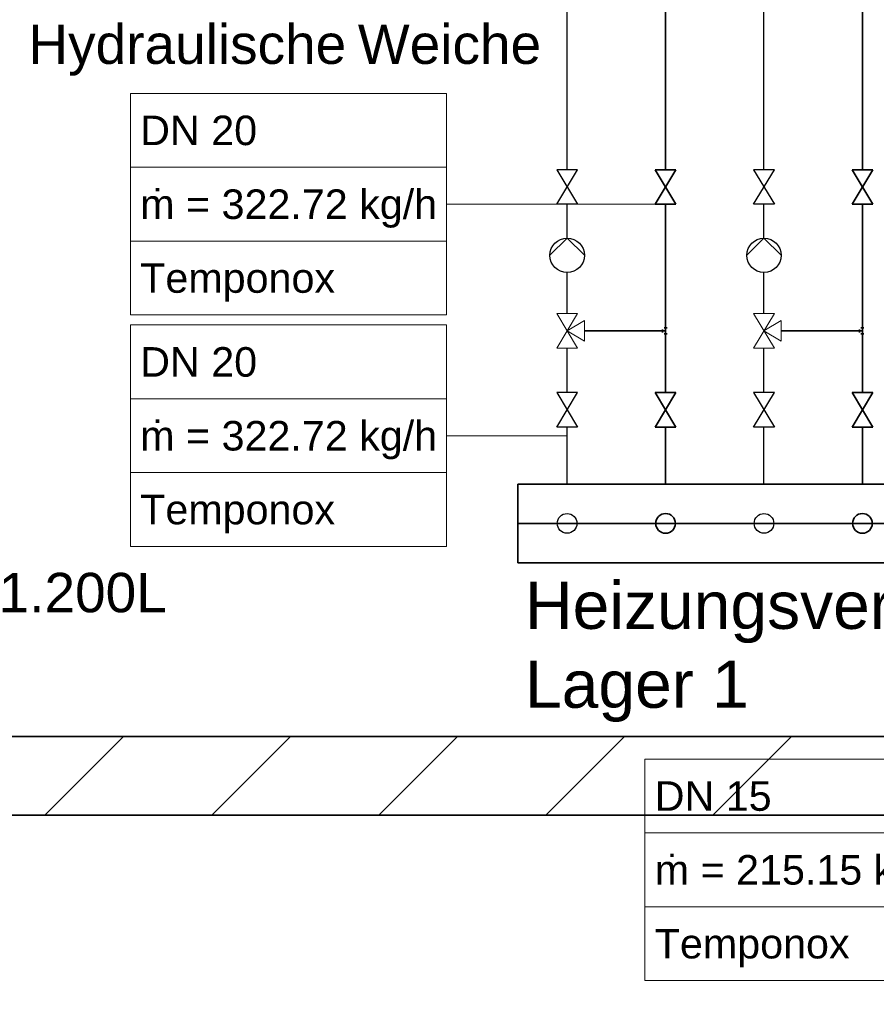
# Model space of a CAD drawing. Extents: x 635 to 1785, y -95 to 499.
# Tile 102 of 110: x 1384 to 1427, y 31 to 81. Entities that reach past the tile are written whole.
import ezdxf
from ezdxf.lldxf.tags import DXFTag

# ---------------------------------------------------------------- set-up
doc = ezdxf.new("R2010")
doc.units = 0
doc.layers.get('0').update_dxf_attribs({"lineweight": 35})
for name, color, linetype, lineweight, true_color in [('A_Wand_allgemein', 7, 'Continuous', 35, 0x585858), ('H_Heizung', 1, 'Continuous', 35, 0xff0000), ('H_Ruecklauf', 5, 'Continuous', 35, 0x0000ff), ('H_Ruecklauf_Beschriftung', 5, 'Continuous', 18, 0x0000ff), ('H_Vorlauf', 1, 'Continuous', 25, 0xff0000), ('H_Vorlauf_Beschriftung', 1, 'Continuous', 18, 0xff0000), ('L_Klimageraet', 7, 'Continuous', 35, 0xababab)]:
    doc.layers.add(name, color=color, linetype=linetype, lineweight=lineweight, true_color=true_color)
doc.styles.get("Standard").update_dxf_attribs({"font": 'arial.ttf'})
tags = doc.linetypes.add('fein_strichliert', pattern=[4, 1, -2, 1]).pattern_tags.tags
tags[8:9] = [DXFTag(74, 4), DXFTag(75, 0), DXFTag(340, '0'), DXFTag(46, 0.0), DXFTag(50, 0.0), DXFTag(44, 0.0), DXFTag(45, 0.0)]
tags[6:7] = [DXFTag(74, 4), DXFTag(75, 0), DXFTag(340, '0'), DXFTag(46, 0.0), DXFTag(50, 0.0), DXFTag(44, 0.0), DXFTag(45, 0.0)]
tags[4:5] = [DXFTag(74, 4), DXFTag(75, 0), DXFTag(340, '0'), DXFTag(46, 0.0), DXFTag(50, 0.0), DXFTag(44, 0.0), DXFTag(45, 0.0)]
tags = doc.linetypes.add('STRICHLINIE', pattern=[19.05, 12.7, -6.35]).pattern_tags.tags
tags[6:7] = [DXFTag(74, 4), DXFTag(75, 0), DXFTag(340, '0'), DXFTag(46, 0.0), DXFTag(50, 0.0), DXFTag(44, 0.0), DXFTag(45, 0.0)]
tags[4:5] = [DXFTag(74, 4), DXFTag(75, 0), DXFTag(340, '0'), DXFTag(46, 0.0), DXFTag(50, 0.0), DXFTag(44, 0.0), DXFTag(45, 0.0)]
tags = doc.linetypes.add('STRICHPUNKT2', pattern=[12.7, 6.35, -3.175, 0, -3.175]).pattern_tags.tags
tags[10:11] = [DXFTag(74, 4), DXFTag(75, 0), DXFTag(340, '0'), DXFTag(46, 0.0), DXFTag(50, 0.0), DXFTag(44, 0.0), DXFTag(45, 0.0)]
tags[8:9] = [DXFTag(74, 4), DXFTag(75, 0), DXFTag(340, '0'), DXFTag(46, 0.0), DXFTag(50, 0.0), DXFTag(44, 0.0), DXFTag(45, 0.0)]
tags[6:7] = [DXFTag(74, 4), DXFTag(75, 0), DXFTag(340, '0'), DXFTag(46, 0.0), DXFTag(50, 0.0), DXFTag(44, 0.0), DXFTag(45, 0.0)]
tags[4:5] = [DXFTag(74, 4), DXFTag(75, 0), DXFTag(340, '0'), DXFTag(46, 0.0), DXFTag(50, 0.0), DXFTag(44, 0.0), DXFTag(45, 0.0)]

# ---------------------------------------------------------------- blocks, each defined once
blk = doc.blocks.new('Wand-A06HSUH0NL', base_point=(713.182, 40.907))
at = {"color": 0, "linetype": 'ByBlock', "lineweight": -2, "ltscale": 0.35}
for p, q in [((1203.924, 44.907), (1519.374, 44.907)), ((713.182, 40.907), (1519.374, 40.907))]:
    blk.add_line(p, q, dxfattribs=at)
at = {"color": 0, "lineweight": -2}
for p, q in [((1384.995, 40.907), (1388.995, 44.907)), ((1393.48, 40.907), (1397.48, 44.907)), ((1401.965, 40.907), (1405.965, 44.907)), ((1410.45, 40.907), (1414.45, 44.907)), ((1418.936, 40.907), (1422.936, 44.907))]:
    blk.add_line(p, q, dxfattribs=at)
blk = doc.blocks.new('gemischter Verteiler-A06HSUI2NL', base_point=(1409.035, 53.733))
at = {"color": 0, "linetype": 'ByBlock', "lineweight": -2, "ltscale": 0.35}
for p, q in [((1409.035, 53.733), (1409.035, 57.733)), ((1409.035, 57.733), (1489.035, 57.733)), ((1489.035, 53.733), (1409.035, 53.733))]:
    blk.add_line(p, q, dxfattribs=at)
at = {"color": 0, "linetype": 'STRICHPUNKT2', "lineweight": -2, "ltscale": 0.35}
blk.add_line((1409.035, 55.733), (1489.035, 55.733), dxfattribs=at)
at = {"layer": 'H_Ruecklauf', "lineweight": -2}
for centre in [(1416.535, 55.733), (1426.535, 55.733)]:
    blk.add_circle(centre, 0.5, dxfattribs=at)
at = {"layer": 'H_Vorlauf', "color": 0}
for centre in [(1411.535, 55.733), (1421.535, 55.733)]:
    blk.add_circle(centre, 0.5, dxfattribs=at)
blk = doc.blocks.new('Teilstrecke-A06HSUIQNL', base_point=(1411.535, 57.733))
at = {"color": 0, "linetype": 'ByBlock', "lineweight": -2, "ltscale": 0.25}
for p, q in [((1411.535, 62.377), (1411.535, 64.638)), ((1411.535, 57.733), (1411.535, 60.627))]:
    blk.add_line(p, q, dxfattribs=at)
blk = doc.blocks.new('Festwiderstand-A06HSUISNL', base_point=(1411.01, 60.627))
at = {"color": 0, "lineweight": -2}
for p, q in [((1411.01, 62.377), (1412.06, 60.627)), ((1411.01, 60.627), (1412.06, 62.377)), ((1412.06, 62.377), (1411.01, 62.377)), ((1412.06, 60.627), (1411.01, 60.627))]:
    blk.add_line(p, q, dxfattribs=at)
blk = doc.blocks.new('Bauteilbeschriftung-A06HSUIUNL', base_point=(1389.345, 54.561))
at = {"color": 0, "lineweight": -2}
for p, q in [((1389.345, 65.811), (1405.397, 65.811)), ((1389.345, 54.561), (1389.345, 65.811)), ((1405.397, 65.811), (1405.397, 54.561)), ((1389.345, 62.061), (1405.397, 62.061)), ((1389.345, 58.311), (1405.397, 58.311)), ((1405.397, 54.561), (1389.345, 54.561))]:
    blk.add_line(p, q, dxfattribs=at)
at = {"color": 0, "linetype": 'ByBlock', "lineweight": -2, "ltscale": 0.18}
blk.add_line((1405.397, 60.186), (1411.535, 60.186), dxfattribs=at)
at = {"color": 0, "linetype": 'ByBlock', "lineweight": -2, "ltscale": 0.18, "char_height": 1.5, "attachment_point": 1}
for s, insert in [('{\\fArial;DN 20}', (1389.845, 64.686)), ('{\\fArial;ṁ = 322.72 kg/h}', (1389.845, 60.936)), ('{\\fArial;Temponox}', (1389.845, 57.186))]:
    blk.add_mtext(s, dxfattribs=dict(at, insert=insert))
blk = doc.blocks.new('Teilstrecke-A06HSUIWNL', base_point=(1421.535, 57.733))
at = {"color": 0, "linetype": 'ByBlock', "lineweight": -2, "ltscale": 0.25}
for p, q in [((1421.535, 62.377), (1421.535, 64.638)), ((1421.535, 57.733), (1421.535, 60.627))]:
    blk.add_line(p, q, dxfattribs=at)
blk = doc.blocks.new('Festwiderstand-A06HSUIYNL', base_point=(1421.01, 60.627))
at = {"color": 0, "lineweight": -2}
for p, q in [((1421.01, 62.377), (1422.06, 60.627)), ((1421.01, 60.627), (1422.06, 62.377)), ((1422.06, 62.377), (1421.01, 62.377)), ((1422.06, 60.627), (1421.01, 60.627))]:
    blk.add_line(p, q, dxfattribs=at)
blk = doc.blocks.new('MText-A06HSULYNL', base_point=(1384.164, 79.074))
at = {"color": 7, "linetype": 'ByBlock', "lineweight": 35, "ltscale": 0.1225, "true_color": 0xffffff, "char_height": 2, "attachment_point": 1}
for s, insert in [('{\\fArial;Hydraulische}', (1384.164, 81.074)), ('{\\fArial;Weiche}', (1400.899, 81.074))]:
    blk.add_mtext(s, dxfattribs=dict(at, insert=insert))
blk = doc.blocks.new('MText-A06HSUPCNL', base_point=(1363.777, 51.22))
at = {"color": 7, "linetype": 'ByBlock', "lineweight": 35, "ltscale": 0.1225, "true_color": 0xffffff, "char_height": 2, "attachment_point": 1}
for s, insert in [('{\\fArial;Pufferspeicher}', (1363.777, 53.22)), ('{\\fArial;1.200L}', (1382.651, 53.22))]:
    blk.add_mtext(s, dxfattribs=dict(at, insert=insert))
blk = doc.blocks.new('Bauteilbeschriftung-A06HSURINL', base_point=(1415.484, 32.51))
at = {"color": 0, "linetype": 'ByBlock', "lineweight": -2, "ltscale": 0.18}
blk.add_line((1431.535, 43.76), (1431.535, 57.733), dxfattribs=at)
at = {"color": 0, "lineweight": -2}
for p, q in [((1415.484, 43.76), (1431.535, 43.76)), ((1415.484, 32.51), (1415.484, 43.76)), ((1431.535, 43.76), (1431.535, 32.51)), ((1415.484, 40.01), (1431.535, 40.01)), ((1415.484, 36.26), (1431.535, 36.26)), ((1431.535, 32.51), (1415.484, 32.51))]:
    blk.add_line(p, q, dxfattribs=at)
at = {"color": 0, "linetype": 'ByBlock', "lineweight": -2, "ltscale": 0.18, "char_height": 1.5, "attachment_point": 1}
for s, insert in [('{\\fArial;DN 15}', (1415.984, 42.635)), ('{\\fArial;ṁ = 215.15 kg/h}', (1415.984, 38.885)), ('{\\fArial;Temponox}', (1415.984, 35.135))]:
    blk.add_mtext(s, dxfattribs=dict(at, insert=insert))
blk = doc.blocks.new('Bauteilbeschriftung-A06HSURQNL', base_point=(1420.484, 18.764))
at = {"color": 0, "linetype": 'ByBlock', "lineweight": -2, "ltscale": 0.18}
blk.add_line((1436.535, 30.014), (1436.535, 57.733), dxfattribs=at)
at = {"color": 0, "lineweight": -2}
for p, q in [((1420.484, 30.014), (1436.535, 30.014)), ((1420.484, 18.764), (1420.484, 30.014)), ((1436.535, 30.014), (1436.535, 18.764)), ((1420.484, 26.264), (1436.535, 26.264)), ((1420.484, 22.514), (1436.535, 22.514)), ((1436.535, 18.764), (1420.484, 18.764))]:
    blk.add_line(p, q, dxfattribs=at)
at = {"color": 0, "linetype": 'ByBlock', "lineweight": -2, "ltscale": 0.18, "char_height": 1.5, "attachment_point": 1}
for s, insert in [('{\\fArial;DN 15}', (1420.984, 28.889)), ('{\\fArial;ṁ = 215.15 kg/h}', (1420.984, 25.139)), ('{\\fArial;Temponox}', (1420.984, 21.389))]:
    blk.add_mtext(s, dxfattribs=dict(at, insert=insert))
blk = doc.blocks.new('Mischerventil-A06HSVWANL', base_point=(1411.01, 64.638))
at = {"color": 0, "lineweight": -2}
for p, q in [((1411.01, 64.638), (1412.06, 66.388)), ((1411.01, 66.388), (1412.06, 64.638)), ((1412.06, 66.388), (1411.01, 66.388)), ((1412.41, 66.038), (1411.535, 65.513)), ((1412.41, 64.988), (1412.41, 66.038)), ((1411.535, 65.513), (1412.41, 64.988)), ((1412.06, 64.638), (1411.01, 64.638))]:
    blk.add_line(p, q, dxfattribs=at)
blk = doc.blocks.new('Teilstrecke-A06HSVWCNL', base_point=(1187.608, 66.388))
at = {"color": 0, "linetype": 'ByBlock', "lineweight": -2, "ltscale": 0.25}
for p, q in [((1411.535, 73.697), (1411.535, 97.449)), ((1411.535, 70.226), (1411.535, 71.947)), ((1411.535, 66.388), (1411.535, 68.476))]:
    blk.add_line(p, q, dxfattribs=at)
blk = doc.blocks.new('Festwiderstand-A06HSVWENL', base_point=(1411.01, 71.947))
at = {"color": 0, "lineweight": -2}
for p, q in [((1411.01, 73.697), (1412.06, 71.947)), ((1411.01, 71.947), (1412.06, 73.697)), ((1412.06, 73.697), (1411.01, 73.697)), ((1412.06, 71.947), (1411.01, 71.947))]:
    blk.add_line(p, q, dxfattribs=at)
blk = doc.blocks.new('Pumpe-A06HSVWGNL', base_point=(1410.66, 68.476))
at = {"color": 0, "lineweight": -2}
for p, q in [((1410.66, 69.351), (1411.535, 70.226)), ((1411.535, 70.226), (1412.41, 69.351))]:
    blk.add_line(p, q, dxfattribs=at)
blk.add_circle((1411.535, 69.351), 0.875, dxfattribs=at)
blk = doc.blocks.new('Teilstrecke-A06HSVWKNL', base_point=(1412.41, 65.513))
at = {"color": 0, "linetype": 'ByBlock', "lineweight": -2, "ltscale": 0.35}
blk.add_line((1412.41, 65.513), (1416.535, 65.513), dxfattribs=at)
blk = doc.blocks.new('Teilstrecke-A06HSVWMNL', base_point=(1416.535, 57.733))
at = {"color": 0, "linetype": 'ByBlock', "lineweight": -2, "ltscale": 0.35}
for p, q in [((1416.535, 62.377), (1416.535, 65.513)), ((1416.535, 57.733), (1416.535, 60.627))]:
    blk.add_line(p, q, dxfattribs=at)
blk = doc.blocks.new('Festwiderstand-A06HSVWONL', base_point=(1416.01, 60.627))
at = {"color": 0, "lineweight": -2}
for p, q in [((1417.06, 62.377), (1416.01, 60.627)), ((1417.06, 60.627), (1416.01, 62.377)), ((1416.01, 62.377), (1417.06, 62.377)), ((1416.01, 60.627), (1417.06, 60.627))]:
    blk.add_line(p, q, dxfattribs=at)
blk = doc.blocks.new('Teilstrecke-A06HSVWQNL', base_point=(1190.608, 65.513))
at = {"color": 0, "linetype": 'ByBlock', "lineweight": -2, "ltscale": 0.35}
for p, q in [((1416.535, 73.697), (1416.535, 100.449)), ((1416.535, 65.513), (1416.535, 71.947))]:
    blk.add_line(p, q, dxfattribs=at)
blk = doc.blocks.new('Festwiderstand-A06HSVWSNL', base_point=(1416.01, 71.947))
at = {"color": 0, "lineweight": -2}
for p, q in [((1416.01, 73.697), (1417.06, 71.947)), ((1416.01, 71.947), (1417.06, 73.697)), ((1417.06, 73.697), (1416.01, 73.697)), ((1417.06, 71.947), (1416.01, 71.947))]:
    blk.add_line(p, q, dxfattribs=at)
blk = doc.blocks.new('Bauteilbeschriftung-A06HSVWUNL', base_point=(1389.345, 66.322))
at = {"color": 0, "lineweight": -2}
for p, q in [((1389.345, 77.572), (1405.397, 77.572)), ((1389.345, 66.322), (1389.345, 77.572)), ((1405.397, 77.572), (1405.397, 66.322)), ((1389.345, 73.822), (1405.397, 73.822)), ((1389.345, 70.072), (1405.397, 70.072)), ((1405.397, 66.322), (1389.345, 66.322))]:
    blk.add_line(p, q, dxfattribs=at)
at = {"color": 0, "linetype": 'ByBlock', "lineweight": -2, "ltscale": 0.18}
blk.add_line((1405.397, 71.947), (1416.535, 71.947), dxfattribs=at)
at = {"color": 0, "linetype": 'ByBlock', "lineweight": -2, "ltscale": 0.18, "char_height": 1.5, "attachment_point": 1}
for s, insert in [('{\\fArial;DN 20}', (1389.845, 76.447)), ('{\\fArial;ṁ = 322.72 kg/h}', (1389.845, 72.697)), ('{\\fArial;Temponox}', (1389.845, 68.947))]:
    blk.add_mtext(s, dxfattribs=dict(at, insert=insert))
blk = doc.blocks.new('T-Stück-A06HSVWYNL', base_point=(1416.385, 65.363))
at = {"color": 0, "lineweight": -2}
for p, q in [((1416.385, 65.588), (1416.385, 65.438)), ((1416.61, 65.663), (1416.46, 65.663)), ((1416.46, 65.363), (1416.61, 65.363))]:
    blk.add_line(p, q, dxfattribs=at)
blk = doc.blocks.new('Mischerventil-A06HSVX0NL', base_point=(1421.01, 64.638))
at = {"color": 0, "lineweight": -2}
for p, q in [((1421.01, 64.638), (1422.06, 66.388)), ((1421.01, 66.388), (1422.06, 64.638)), ((1422.06, 66.388), (1421.01, 66.388)), ((1422.41, 66.038), (1421.535, 65.513)), ((1422.41, 64.988), (1422.41, 66.038)), ((1421.535, 65.513), (1422.41, 64.988)), ((1422.06, 64.638), (1421.01, 64.638))]:
    blk.add_line(p, q, dxfattribs=at)
blk = doc.blocks.new('Teilstrecke-A06HSVYONL', base_point=(1422.26, 65.363))
at = {"color": 0, "linetype": 'ByBlock', "lineweight": -2, "ltscale": 0.35}
blk.add_line((1422.41, 65.513), (1426.535, 65.513), dxfattribs=at)
blk = doc.blocks.new('Teilstrecke-A06HSVYQNL', base_point=(1426.535, 57.733))
at = {"color": 0, "linetype": 'ByBlock', "lineweight": -2, "ltscale": 0.35}
for p, q in [((1426.535, 62.377), (1426.535, 65.513)), ((1426.535, 57.733), (1426.535, 60.627))]:
    blk.add_line(p, q, dxfattribs=at)
blk = doc.blocks.new('Festwiderstand-A06HSVYSNL', base_point=(1426.01, 60.627))
at = {"color": 0, "lineweight": -2}
for p, q in [((1427.06, 62.377), (1426.01, 60.627)), ((1427.06, 60.627), (1426.01, 62.377)), ((1426.01, 62.377), (1427.06, 62.377)), ((1426.01, 60.627), (1427.06, 60.627))]:
    blk.add_line(p, q, dxfattribs=at)
blk = doc.blocks.new('T-Stück-A06HSVYUNL', base_point=(1426.385, 65.363))
at = {"color": 0, "lineweight": -2}
for p, q in [((1426.385, 65.588), (1426.385, 65.438)), ((1426.61, 65.663), (1426.46, 65.663)), ((1426.46, 65.363), (1426.61, 65.363))]:
    blk.add_line(p, q, dxfattribs=at)
blk = doc.blocks.new('Teilstrecke-A06HSW0SNL', base_point=(1359.123, 66.388))
at = {"color": 0, "linetype": 'ByBlock', "lineweight": -2, "ltscale": 0.25}
for p, q in [((1421.535, 103.449), (1359.273, 103.449)), ((1421.535, 73.697), (1421.535, 103.449)), ((1421.535, 70.226), (1421.535, 71.947)), ((1421.535, 66.388), (1421.535, 68.476))]:
    blk.add_line(p, q, dxfattribs=at)
blk = doc.blocks.new('Festwiderstand-A06HSW0UNL', base_point=(1421.01, 71.947))
at = {"color": 0, "lineweight": -2}
for p, q in [((1421.01, 73.697), (1422.06, 71.947)), ((1421.01, 71.947), (1422.06, 73.697)), ((1422.06, 73.697), (1421.01, 73.697)), ((1422.06, 71.947), (1421.01, 71.947))]:
    blk.add_line(p, q, dxfattribs=at)
blk = doc.blocks.new('Pumpe-A06HSW0WNL', base_point=(1420.66, 68.476))
at = {"color": 0, "lineweight": -2}
for p, q in [((1420.66, 69.351), (1421.535, 70.226)), ((1421.535, 70.226), (1422.41, 69.351))]:
    blk.add_line(p, q, dxfattribs=at)
blk.add_circle((1421.535, 69.351), 0.875, dxfattribs=at)
blk = doc.blocks.new('Teilstrecke-A06HSW10NL', base_point=(1359.123, 65.513))
at = {"color": 0, "linetype": 'ByBlock', "lineweight": -2, "ltscale": 0.35}
for p, q in [((1426.535, 106.449), (1359.273, 106.449)), ((1426.535, 73.697), (1426.535, 106.449)), ((1426.535, 65.513), (1426.535, 71.947))]:
    blk.add_line(p, q, dxfattribs=at)
blk = doc.blocks.new('Festwiderstand-A06HSW12NL', base_point=(1426.01, 71.947))
at = {"color": 0, "lineweight": -2}
for p, q in [((1426.01, 73.697), (1427.06, 71.947)), ((1426.01, 71.947), (1427.06, 73.697)), ((1427.06, 73.697), (1426.01, 73.697)), ((1427.06, 71.947), (1426.01, 71.947))]:
    blk.add_line(p, q, dxfattribs=at)

msp = doc.modelspace()

# ---------------------------------------------------------------- block references
at = {"color": 0, "linetype": 'ByBlock', "lineweight": -2, "ltscale": 0.0455}
for name, p in [('MText-A06HSULYNL', (1384.164, 79.074)), ('MText-A06HSUPCNL', (1363.777, 51.22))]:
    msp.add_blockref(name, p, dxfattribs=at)
at = {"layer": 'A_Wand_allgemein', "ltscale": 0.35}
msp.add_blockref('Wand-A06HSUH0NL', (713.182, 40.907), dxfattribs=at)
at = {"layer": 'H_Heizung', "ltscale": 0.35}
msp.add_blockref('gemischter Verteiler-A06HSUI2NL', (1409.035, 53.733), dxfattribs=at)
at = {"layer": 'H_Ruecklauf', "linetype": 'fein_strichliert', "ltscale": 0.35}
for name, p in [('Teilstrecke-A06HSW10NL', (1359.123, 65.513)), ('Teilstrecke-A06HSVWQNL', (1190.608, 65.513)), ('T-Stück-A06HSVWYNL', (1416.385, 65.363)), ('T-Stück-A06HSVYUNL', (1426.385, 65.363)), ('Teilstrecke-A06HSVWKNL', (1412.41, 65.513)), ('Teilstrecke-A06HSVWMNL', (1416.535, 57.733)), ('Teilstrecke-A06HSVYONL', (1422.26, 65.363)), ('Teilstrecke-A06HSVYQNL', (1426.535, 57.733))]:
    msp.add_blockref(name, p, dxfattribs=at)
at = {"layer": 'H_Ruecklauf', "linetype": 'STRICHLINIE', "ltscale": 0.35}
for name, p in [('Festwiderstand-A06HSVWSNL', (1416.01, 71.947)), ('Festwiderstand-A06HSW12NL', (1426.01, 71.947)), ('Festwiderstand-A06HSVWONL', (1416.01, 60.627)), ('Festwiderstand-A06HSVYSNL', (1426.01, 60.627))]:
    msp.add_blockref(name, p, dxfattribs=at)
at = {"layer": 'H_Ruecklauf_Beschriftung', "ltscale": 0.18}
for name, p in [('Bauteilbeschriftung-A06HSVWUNL', (1389.345, 66.322)), ('Bauteilbeschriftung-A06HSURQNL', (1420.484, 18.764))]:
    msp.add_blockref(name, p, dxfattribs=at)
at = {"layer": 'H_Vorlauf', "ltscale": 0.25}
for name, p in [('Teilstrecke-A06HSW0SNL', (1359.123, 66.388)), ('Teilstrecke-A06HSVWCNL', (1187.608, 66.388)), ('Festwiderstand-A06HSVWENL', (1411.01, 71.947)), ('Festwiderstand-A06HSW0UNL', (1421.01, 71.947)), ('Pumpe-A06HSVWGNL', (1410.66, 68.476)), ('Pumpe-A06HSW0WNL', (1420.66, 68.476)), ('Teilstrecke-A06HSUIQNL', (1411.535, 57.733)), ('Teilstrecke-A06HSUIWNL', (1421.535, 57.733)), ('Festwiderstand-A06HSUISNL', (1411.01, 60.627)), ('Festwiderstand-A06HSUIYNL', (1421.01, 60.627))]:
    msp.add_blockref(name, p, dxfattribs=at)
at = {"layer": 'H_Vorlauf', "lineweight": 5, "ltscale": 0.13}
for name, p in [('Mischerventil-A06HSVWANL', (1411.01, 64.638)), ('Mischerventil-A06HSVX0NL', (1421.01, 64.638))]:
    msp.add_blockref(name, p, dxfattribs=at)
at = {"layer": 'H_Vorlauf_Beschriftung', "ltscale": 0.18}
for name, p in [('Bauteilbeschriftung-A06HSUIUNL', (1389.345, 54.561)), ('Bauteilbeschriftung-A06HSURINL', (1415.484, 32.51))]:
    msp.add_blockref(name, p, dxfattribs=at)

# ---------------------------------------------------------------- texts
at = {"layer": 'L_Klimageraet', "color": 7, "ltscale": 0.35, "char_height": 2.4, "attachment_point": 1}
for s, insert in [('{\\fArial;Heizungsverteiler}', (1409.393, 52.775)), ('{\\fArial;Lager 1}', (1409.393, 48.767))]:
    msp.add_mtext(s, dxfattribs=dict(at, insert=insert))

doc.saveas('drawing.dxf')
